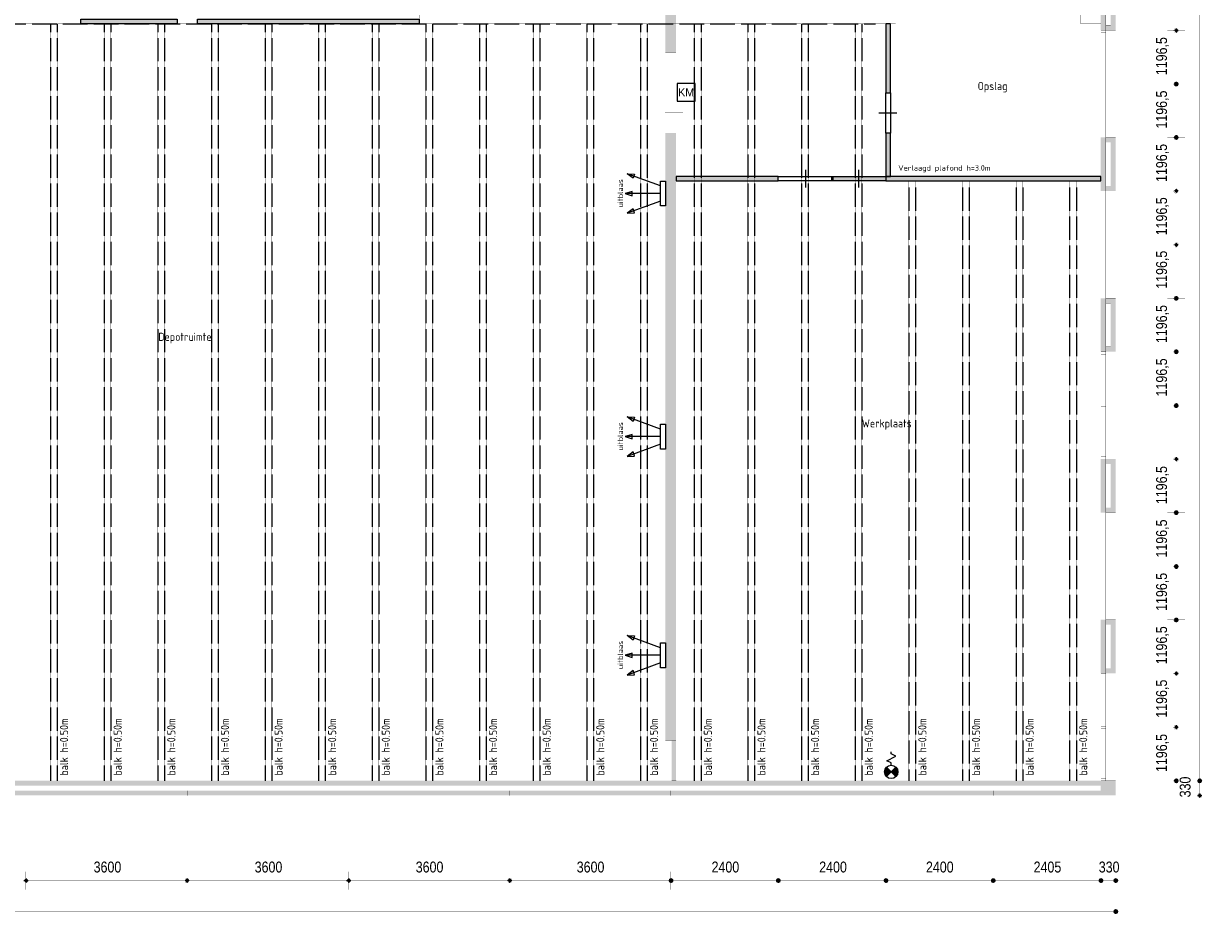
# Model space of a CAD drawing. Header units: millimetres. Extents: x 2 to 82965, y 2 to 46811.
# Tile 6 of 17: x 56455 to 82965, y 5882 to 25940. Entities that reach past the tile are written whole.
import ezdxf
from ezdxf.enums import TextEntityAlignment as Align

# ---------------------------------------------------------------- set-up
doc = ezdxf.new("R2010")
doc.units = ezdxf.units.MM
doc.linetypes.add('ACAD_ISO02W100', pattern=[15, 12, -3])
for name, color, linetype in [('balken', 1, 'ACAD_ISO02W100'), ('EL6522--', 3, 'Continuous'), ('H', 7, 'Continuous'), ('P', 7, 'Continuous'), ('ruimtebenaming', 1, 'Continuous'), ('T', 7, 'Continuous'), ('ventilatieopening', 3, 'Continuous'), ('WL531---', 4, 'Continuous')]:
    doc.layers.add(name, color=color, linetype=linetype)
doc.styles.add('BURO-018', font='BUROFONT.shx', dxfattribs={"height": 180})

# ---------------------------------------------------------------- blocks, each defined once
blk = doc.blocks.new('uitblaas')
at = {"layer": 'ventilatieopening'}
for p, q in [((-107, 170), (-856, 442)), ((-107, 0), (-904, 0)), ((-107, -170), (-856, -442))]:
    blk.add_line(p, q, dxfattribs=at)
for points in [[(-856, 442), (-690, 434), (-724, 341)], [(-107, 278), (0, 278), (0, -278), (-107, -278)], [(-904, 0), (-745, -49), (-745, 49)], [(-856, -442), (-690, -434), (-724, -341)]]:
    blk.add_lwpolyline(points, close=True, dxfattribs=at)
at = {"layer": 'balken', "insert": (-1069, -312), "char_height": 120, "width": 2608.18, "attachment_point": 1, "rotation": 90}
blk.add_mtext('{\\Fisocp|c0;uitblaas}', dxfattribs=at)
blk = doc.blocks.new('23SA2206')
at = {"color": 0, "linetype": 'Continuous'}
for p, q in [((-1.06, -1.06), (1.06, 1.06)), ((-1.06, 1.06), (1.06, -1.06)), ((1.5, 0), (2, 0)), ((2, 0), (2.5, 1)), ((2.5, 1), (3.5, -1)), ((3.5, -1), (4, 0)), ((4, 0), (4.5, 0))]:
    blk.add_line(p, q, dxfattribs=at)
at = {"color": 0, "linetype": 'Continuous', "const_width": 1.5}
for points in [[(0.53, 0.53, 0.414214), (-0.53, 0.53, 1)], [(0.53, -0.53, -0.414214), (-0.53, -0.53, -1)]]:
    blk.add_lwpolyline(points, format="xyb", dxfattribs=at)
at = {"color": 0, "linetype": 'Continuous'}
blk.add_circle((0, 0), 1.5, dxfattribs=at)
at = {"color": 0, "linetype": 'Continuous', "style": 'BURO-018', "flags": 1}
blk.add_attdef('SA_MATCODE', (0, 0), '', height=1.8, dxfattribs=at)
blk = doc.blocks.new('E00122')
at = {"color": 0, "linetype": 'Continuous'}
for p, q in [((-2, 5), (-2, 1)), ((2, 5), (-2, 5)), ((2, 1), (2, 5)), ((-2, 1), (2, 1))]:
    blk.add_line(p, q, dxfattribs=at)
at = {"color": 0, "linetype": 'Continuous', "style": 'BURO-018'}
blk.add_text('KM', height=1.8, dxfattribs=at).set_placement((0, 3), align=Align.MIDDLE)
blk.add_attdef('E_TEXT1', text='', height=1.8, dxfattribs=at).set_placement((0, 7.5), align=Align.MIDDLE)
at = {"color": 0, "linetype": 'Continuous', "ltscale": 2, "style": 'BURO-018', "flags": 1}
blk.add_attdef('E_MATCODE', text='', height=1.8, dxfattribs=at).set_placement((0, 0), align=Align.MIDDLE)

msp = doc.modelspace()

# ---------------------------------------------------------------- hatches: boundary and pattern name
h = msp.add_hatch(color=256)
h.paths.add_polyline_path([(73341, 22525), (71055, 22525), (71055, 22422), (73341, 22422)])
h.paths.add_polyline_path([(74537, 22525), (75751, 22525), (75751, 22422), (74537, 22422)])
h.paths.add_polyline_path([(75751, 22525), (75851, 22525), (75851, 23492), (75751, 23492)])
h.paths.add_polyline_path([(80561, 22525), (75751, 22525), (75751, 22421), (80561, 22421)])
h.paths.add_polyline_path([(75751, 24392), (75851, 24392), (75851, 25938), (75751, 25938)])
h.paths.add_polyline_path([(80111, 26695), (75969, 26695), (75969, 26591), (80111, 26591)])
h.paths.add_polyline_path([(75847, 27975), (75751, 27975), (75751, 26838), (75847, 26838)])
h.paths.add_polyline_path([(75851, 30588), (75747, 30588), (75747, 28874), (75851, 28874)])
h.paths.add_polyline_path([(80561, 29495), (75858, 29495), (75858, 29391), (80561, 29391)])
h.paths.add_polyline_path([(75847, 34117), (75751, 34117), (75751, 32980), (75847, 32980)])
h.paths.add_polyline_path([(80561, 33610), (75858, 33610), (75858, 33506), (80561, 33506)])
h.paths.add_polyline_path([(75747, 38980), (75847, 38980), (75847, 35017), (75747, 35017)])
h.paths.add_polyline_path([(78454, 37480), (78354, 37480), (78354, 36680), (78454, 36680)])
h.paths.add_polyline_path([(80561, 36680), (75858, 36680), (75858, 36576), (80561, 36576)])
h.paths.add_polyline_path([(75847, 39879), (75747, 39879), (75747, 40283), (75847, 40283)])
h.paths.add_polyline_path([(76847, 40183), (75747, 40183), (75747, 40283), (76847, 40283)])
h.paths.add_polyline_path([(76747, 43783), (76847, 43783), (76847, 43097), (76747, 43097)])
edge = h.paths.add_edge_path()
edge.add_line((75847, 43162), (75847, 43783))
edge.add_line((75847, 43783), (75747, 43783))
edge.add_line((75747, 43783), (75747, 43083))
edge.add_line((75747, 43083), (75768, 43083))
h = msp.add_hatch(color=256)
h.paths.add_polyline_path([(65306, 25938), (60342, 25938), (60342, 26038), (65306, 26038)])
h.paths.add_polyline_path([(59892, 25938), (57737, 25938), (57737, 26038), (59892, 26038)])
at = {"layer": 'H', "linetype": 'Continuous'}
for points in [[(70816, 43783), (70816, 25295), (71055, 25295), (71055, 43783), (70816, 43783), (70816, 43783)], [(80558, 26992), (80668, 26992), (80668, 25795), (80558, 25795), (80558, 26992)], [(80668, 26881), (80668, 26992), (80890, 26992), (80890, 25795), (80668, 25795), (80668, 25906), (80779, 25906), (80779, 26881), (80668, 26881), (80668, 26881)], [(82303, 25788), (82249, 25735), (82196, 25788), (82249, 25842), (82303, 25788), (82303, 25788), (82303, 25788)], [(82303, 25788), (82249, 25735), (82196, 25788), (82249, 25842), (82303, 25788), (82303, 25788), (82303, 25788)], [(82303, 24592), (82285, 24549), (82249, 24535), (82210, 24549), (82196, 24592), (82210, 24631), (82249, 24645), (82285, 24631), (82303, 24592), (82303, 24592), (82303, 24592)], [(82303, 24592), (82285, 24549), (82249, 24535), (82210, 24549), (82196, 24592), (82210, 24631), (82249, 24645), (82285, 24631), (82303, 24592), (82303, 24592), (82303, 24592)], [(70816, 9904), (71055, 9904), (71055, 23495), (70816, 23495), (70816, 9904), (70816, 9904)], [(80558, 23395), (80668, 23395), (80668, 22199), (80558, 22199), (80558, 23395)], [(80668, 23285), (80668, 23395), (80890, 23395), (80890, 22199), (80668, 22199), (80668, 22310), (80779, 22310), (80779, 23285), (80668, 23285), (80668, 23285)], [(82303, 23392), (82285, 23356), (82249, 23338), (82210, 23356), (82196, 23392), (82210, 23435), (82249, 23453), (82285, 23435), (82303, 23392), (82303, 23392), (82303, 23392)], [(82303, 23392), (82285, 23356), (82249, 23338), (82210, 23356), (82196, 23392), (82210, 23435), (82249, 23453), (82285, 23435), (82303, 23392), (82303, 23392), (82303, 23392)], [(82303, 22199), (82249, 22146), (82196, 22199), (82249, 22253), (82303, 22199), (82303, 22199), (82303, 22199)], [(82303, 22199), (82249, 22146), (82196, 22199), (82249, 22253), (82303, 22199), (82303, 22199), (82303, 22199)], [(82303, 20992), (82249, 20939), (82196, 20992), (82249, 21046), (82303, 20992), (82303, 20992), (82303, 20992)], [(82303, 20992), (82249, 20939), (82196, 20992), (82249, 21046), (82303, 20992), (82303, 20992), (82303, 20992)], [(80558, 19799), (80668, 19799), (80668, 18600), (80558, 18600), (80558, 19799)], [(80668, 19689), (80668, 19799), (80890, 19799), (80890, 18603), (80668, 18603), (80668, 18710), (80779, 18710), (80779, 19689), (80668, 19689), (80668, 19689)], [(82303, 19799), (82285, 19757), (82249, 19739), (82210, 19757), (82196, 19799), (82210, 19835), (82249, 19853), (82285, 19835), (82303, 19799), (82303, 19799), (82303, 19799)], [(82303, 19799), (82285, 19757), (82249, 19739), (82210, 19757), (82196, 19799), (82210, 19835), (82249, 19853), (82285, 19835), (82303, 19799), (82303, 19799), (82303, 19799)], [(82303, 18600), (82285, 18560), (82249, 18546), (82210, 18560), (82196, 18600), (82210, 18642), (82249, 18657), (82285, 18642), (82303, 18600), (82303, 18600), (82303, 18600)], [(82303, 18600), (82285, 18560), (82249, 18546), (82210, 18560), (82196, 18600), (82210, 18642), (82249, 18657), (82285, 18642), (82303, 18600), (82303, 18600), (82303, 18600)], [(82303, 17393), (82285, 17357), (82249, 17339), (82210, 17357), (82196, 17393), (82210, 17435), (82249, 17453), (82285, 17435), (82303, 17393), (82303, 17393), (82303, 17393)], [(82303, 17393), (82285, 17357), (82249, 17339), (82210, 17357), (82196, 17393), (82210, 17435), (82249, 17453), (82285, 17435), (82303, 17393), (82303, 17393), (82303, 17393)], [(80558, 16200), (80668, 16200), (80668, 15004), (80558, 15004), (80558, 16200)], [(80668, 16089), (80668, 16200), (80890, 16200), (80890, 15004), (80668, 15004), (80668, 15114), (80779, 15114), (80779, 16089), (80668, 16089), (80668, 16089)], [(82303, 16200), (82249, 16146), (82196, 16200), (82249, 16253), (82303, 16200), (82303, 16200), (82303, 16200)], [(82303, 16200), (82249, 16146), (82196, 16200), (82249, 16253), (82303, 16200), (82303, 16200), (82303, 16200)], [(82303, 15004), (82285, 14961), (82249, 14946), (82210, 14961), (82196, 15004), (82210, 15043), (82249, 15057), (82285, 15043), (82303, 15004), (82303, 15004), (82303, 15004)], [(82303, 15004), (82285, 14961), (82249, 14946), (82210, 14961), (82196, 15004), (82210, 15043), (82249, 15057), (82285, 15043), (82303, 15004), (82303, 15004), (82303, 15004)], [(82303, 13800), (82285, 13757), (82249, 13739), (82210, 13757), (82196, 13800), (82210, 13836), (82249, 13854), (82285, 13836), (82303, 13800), (82303, 13800), (82303, 13800)], [(82303, 13800), (82285, 13757), (82249, 13739), (82210, 13757), (82196, 13800), (82210, 13836), (82249, 13854), (82285, 13836), (82303, 13800), (82303, 13800), (82303, 13800)], [(80558, 12604), (80668, 12604), (80668, 11407), (80558, 11407), (80558, 12604)], [(80668, 12493), (80668, 12604), (80890, 12604), (80890, 11407), (80668, 11407), (80668, 11518), (80779, 11518), (80779, 12493), (80668, 12493), (80668, 12493)], [(82303, 12600), (82285, 12561), (82249, 12547), (82210, 12561), (82196, 12600), (82210, 12643), (82249, 12657), (82285, 12643), (82303, 12600), (82303, 12600), (82303, 12600)], [(82303, 12600), (82285, 12561), (82249, 12547), (82210, 12561), (82196, 12600), (82210, 12643), (82249, 12657), (82285, 12643), (82303, 12600), (82303, 12600), (82303, 12600)], [(82303, 11404), (82249, 11350), (82196, 11404), (82249, 11457), (82303, 11404), (82303, 11404), (82303, 11404)], [(82303, 11404), (82249, 11350), (82196, 11404), (82249, 11457), (82303, 11404), (82303, 11404), (82303, 11404)], [(82303, 10201), (82249, 10147), (82196, 10201), (82249, 10254), (82303, 10201), (82303, 10201), (82303, 10201)], [(82303, 10201), (82249, 10147), (82196, 10201), (82249, 10254), (82303, 10201), (82303, 10201), (82303, 10201)], [(70952, 9904), (71055, 9904), (71055, 9004), (70952, 9004), (70952, 9904)], [(82303, 9004), (82285, 8961), (82249, 8947), (82210, 8961), (82196, 9004), (82210, 9044), (82249, 9058), (82285, 9044), (82303, 9004), (82303, 9004), (82303, 9004)], [(82828, 9004), (82810, 8961), (82774, 8947), (82735, 8961), (82721, 9004), (82735, 9044), (82774, 9058), (82810, 9044), (82828, 9004), (82828, 9004), (82828, 9004)], [(82828, 9004), (82810, 8961), (82774, 8947), (82735, 8961), (82721, 9004), (82735, 9044), (82774, 9058), (82810, 9044), (82828, 9004), (82828, 9004), (82828, 9004)], [(80558, 9004), (5662, 9004), (5662, 8894), (80558, 8894), (80558, 9004), (80558, 9004)], [(52896, 8783), (56503, 8783), (56503, 8676), (52896, 8676), (52896, 8783)], [(56503, 8783), (60110, 8783), (60110, 8676), (56503, 8676), (56503, 8783)], [(60110, 8783), (63724, 8783), (63724, 8676), (60110, 8676), (60110, 8783)], [(63724, 8783), (67330, 8783), (67330, 8676), (63724, 8676), (63724, 8783)], [(67330, 8783), (70937, 8783), (70937, 8676), (67330, 8676), (67330, 8783)], [(70937, 8783), (73337, 8783), (73337, 8676), (70937, 8676), (70937, 8783)], [(73337, 8783), (75747, 8783), (75747, 8676), (73337, 8676), (73337, 8783)], [(75747, 8783), (78147, 8783), (78147, 8676), (75747, 8676), (75747, 8783)], [(78147, 8783), (80558, 8783), (80558, 8676), (78147, 8676), (78147, 8783)], [(80558, 9004), (80890, 9004), (80890, 8676), (80558, 8676), (80558, 9004)], [(82828, 8672), (82774, 8619), (82721, 8672), (82774, 8726), (82828, 8672), (82828, 8672), (82828, 8672)], [(56564, 6772), (56510, 6719), (56457, 6772), (56510, 6826), (56564, 6772), (56564, 6772), (56564, 6772)], [(56564, 6772), (56510, 6719), (56457, 6772), (56510, 6826), (56564, 6772), (56564, 6772), (56564, 6772)], [(60167, 6772), (60113, 6719), (60060, 6772), (60113, 6826), (60167, 6772), (60167, 6772), (60167, 6772)], [(60167, 6772), (60113, 6719), (60060, 6772), (60113, 6826), (60167, 6772), (60167, 6772), (60167, 6772)], [(63784, 6772), (63731, 6719), (63677, 6772), (63731, 6826), (63784, 6772), (63784, 6772), (63784, 6772)], [(63784, 6772), (63731, 6719), (63677, 6772), (63731, 6826), (63784, 6772), (63784, 6772), (63784, 6772)], [(67388, 6772), (67334, 6719), (67280, 6772), (67334, 6826), (67388, 6772), (67388, 6772), (67388, 6772)], [(67388, 6772), (67334, 6719), (67280, 6772), (67334, 6826), (67388, 6772), (67388, 6772), (67388, 6772)], [(70998, 6772), (70984, 6733), (70941, 6719), (70902, 6733), (70887, 6772), (70902, 6808), (70941, 6826), (70984, 6808), (70998, 6772), (70998, 6772), (70998, 6772)], [(70998, 6772), (70984, 6733), (70941, 6719), (70902, 6733), (70887, 6772), (70902, 6808), (70941, 6826), (70984, 6808), (70998, 6772), (70998, 6772), (70998, 6772)], [(73398, 6772), (73383, 6733), (73344, 6719), (73301, 6733), (73287, 6772), (73301, 6808), (73344, 6826), (73383, 6808), (73398, 6772), (73398, 6772), (73398, 6772)], [(73398, 6772), (73383, 6733), (73344, 6719), (73301, 6733), (73287, 6772), (73301, 6808), (73344, 6826), (73383, 6808), (73398, 6772), (73398, 6772), (73398, 6772)], [(75808, 6772), (75794, 6733), (75751, 6719), (75712, 6733), (75697, 6772), (75712, 6808), (75751, 6826), (75794, 6808), (75808, 6772), (75808, 6772), (75808, 6772)], [(75808, 6772), (75794, 6733), (75751, 6719), (75712, 6733), (75697, 6772), (75712, 6808), (75751, 6826), (75794, 6808), (75808, 6772), (75808, 6772), (75808, 6772)], [(78208, 6772), (78194, 6733), (78154, 6719), (78112, 6733), (78097, 6772), (78112, 6808), (78154, 6826), (78194, 6808), (78208, 6772), (78208, 6772), (78208, 6772)], [(78208, 6772), (78194, 6733), (78154, 6719), (78112, 6733), (78097, 6772), (78112, 6808), (78154, 6826), (78194, 6808), (78208, 6772), (78208, 6772), (78208, 6772)], [(80618, 6772), (80604, 6733), (80565, 6719), (80522, 6733), (80508, 6772), (80522, 6808), (80565, 6826), (80604, 6808), (80618, 6772), (80618, 6772), (80618, 6772)], [(80618, 6772), (80604, 6733), (80565, 6719), (80522, 6733), (80508, 6772), (80522, 6808), (80565, 6826), (80604, 6808), (80618, 6772), (80618, 6772), (80618, 6772)], [(80951, 6772), (80936, 6733), (80893, 6719), (80854, 6733), (80840, 6772), (80854, 6808), (80893, 6826), (80936, 6808), (80951, 6772), (80951, 6772), (80951, 6772)], [(80951, 6076), (80936, 6037), (80893, 6022), (80854, 6037), (80840, 6076), (80854, 6119), (80893, 6133), (80936, 6119), (80951, 6076), (80951, 6076), (80951, 6076)]]:
    msp.add_hatch(color=256, dxfattribs=at).paths.add_polyline_path(points)

# ---------------------------------------------------------------- linework, layer by layer
msp.add_line((60342, 25938), (60342, 26038))
for points in [[(59892, 25938), (57737, 25938), (57737, 26038), (59892, 26038)], [(65306, 25938), (60342, 25938), (60342, 26038), (65306, 26038)], [(75751, 24392), (75851, 24392), (75851, 25938), (75751, 25938)], [(75751, 22525), (75851, 22525), (75851, 23492), (75751, 23492)], [(73341, 22525), (71055, 22525), (71055, 22422), (73341, 22422)], [(80561, 22525), (75751, 22525), (75751, 22421), (80561, 22421)]]:
    msp.add_lwpolyline(points, close=True)
at = {"layer": 'balken', "ltscale": 0.25}
for p, q in [((5994, 25938), (75519, 25938)), ((57055, 25938), (57055, 9004)), ((57205, 25938), (57205, 9004)), ((58255, 25938), (58255, 9004)), ((58405, 25938), (58405, 9004)), ((59455, 25938), (59455, 9004)), ((59605, 25938), (59605, 9004)), ((60655, 25938), (60655, 9004)), ((60805, 25938), (60805, 9004)), ((61855, 25938), (61855, 9004)), ((62005, 25938), (62005, 9004)), ((63055, 25938), (63055, 9004)), ((63205, 25938), (63205, 9004)), ((64255, 25938), (64255, 9004)), ((64405, 25938), (64405, 9004)), ((65455, 25938), (65455, 9004)), ((65605, 25938), (65605, 9004)), ((66655, 25938), (66655, 9004)), ((66805, 25938), (66805, 9004)), ((67855, 25938), (67855, 9004)), ((68005, 25938), (68005, 9004)), ((69055, 25938), (69055, 9004)), ((69205, 25938), (69205, 9004)), ((70255, 25938), (70255, 9004)), ((70405, 25938), (70405, 9004)), ((71462, 25938), (71462, 9004)), ((71612, 25938), (71612, 9004)), ((72662, 25938), (72662, 9004)), ((72812, 25938), (72812, 9004)), ((73862, 25938), (73862, 9004)), ((74012, 25938), (74012, 9004)), ((75062, 25938), (75062, 9004)), ((75212, 25938), (75212, 9004)), ((76262, 22421), (76262, 9004)), ((76412, 22421), (76412, 9004)), ((77462, 22421), (77462, 9004)), ((77612, 22421), (77612, 9004)), ((78662, 22421), (78662, 9004)), ((78812, 22421), (78812, 9004)), ((79862, 22421), (79862, 9004)), ((80012, 22421), (80012, 9004))]:
    msp.add_line(p, q, dxfattribs=at)
at = {"layer": 'P', "const_width": 2.23}
for points in [[(70816, 43786), (70816, 25295)], [(71055, 43786), (71055, 25295)], [(82767, 43736), (82767, 9054)], [(59892, 26838), (60342, 26838), (60342, 25938), (59892, 25938), (59892, 26838)], [(65306, 26838), (65756, 26838), (65756, 25938), (65306, 25938), (65306, 26838)], [(70709, 26838), (71159, 26838), (71159, 25938), (70709, 25938), (70709, 26838)], [(75519, 26838), (75969, 26838), (75969, 25938), (75519, 25938), (75519, 26838)], [(80111, 26838), (80561, 26838), (80561, 25938), (80111, 25938), (80111, 26838)], [(80561, 26992), (80672, 26992), (80672, 25795), (80561, 25795), (80561, 26992)], [(80779, 26884), (80779, 25906)], [(80890, 26995), (80890, 25795)], [(82242, 26942), (82242, 25838)], [(80561, 25795), (80672, 25795), (80672, 25742), (80561, 25742), (80561, 25795)], [(80561, 25742), (80672, 25742), (80672, 24613), (80561, 24613), (80561, 25742)], [(80618, 25745), (80618, 24617)], [(80665, 25906), (80779, 25906)], [(80665, 25795), (80890, 25795)], [(80668, 25910), (80668, 25795)], [(80890, 25799), (80890, 23395)], [(82046, 25788), (82446, 25788)], [(82046, 25788), (82446, 25788)], [(82296, 25785), (82292, 25767), (82281, 25749), (82264, 25738), (82246, 25735), (82224, 25738), (82210, 25749), (82196, 25767), (82192, 25785), (82196, 25806), (82210, 25820), (82224, 25831), (82246, 25835), (82264, 25831), (82281, 25820), (82292, 25806), (82296, 25785), (82296, 25785), (82296, 25785)], [(82296, 25785), (82292, 25767), (82281, 25749), (82264, 25738), (82246, 25735), (82224, 25738), (82210, 25749), (82196, 25767), (82192, 25785), (82196, 25806), (82210, 25820), (82224, 25831), (82246, 25835), (82264, 25831), (82281, 25820), (82292, 25806), (82296, 25785), (82296, 25785), (82296, 25785)], [(82242, 25738), (82242, 24642)], [(70816, 25299), (70816, 23495)], [(70816, 25295), (71055, 25295)], [(70955, 25292), (71059, 25292), (71059, 24395), (70955, 24395), (70955, 25292)], [(70809, 24845), (71209, 24845)], [(70955, 24395), (71059, 24395), (71059, 23495), (70955, 23495), (70955, 24395)], [(80561, 24613), (80672, 24613), (80672, 24563), (80561, 24563), (80561, 24613)], [(80561, 24563), (80672, 24563), (80672, 23442), (80561, 23442), (80561, 24563)], [(80618, 24567), (80618, 23445)], [(82046, 24592), (82446, 24592)], [(82046, 24592), (82446, 24592)], [(82296, 24588), (82292, 24570), (82281, 24552), (82264, 24542), (82246, 24538), (82224, 24542), (82210, 24552), (82196, 24570), (82192, 24588), (82196, 24610), (82210, 24624), (82224, 24635), (82246, 24638), (82264, 24635), (82281, 24624), (82292, 24610), (82296, 24588), (82296, 24588), (82296, 24588)], [(82296, 24588), (82292, 24570), (82281, 24552), (82264, 24542), (82246, 24538), (82224, 24542), (82210, 24552), (82196, 24570), (82192, 24588), (82196, 24610), (82210, 24624), (82224, 24635), (82246, 24638), (82264, 24635), (82281, 24624), (82292, 24610), (82296, 24588), (82296, 24588), (82296, 24588)], [(82242, 24542), (82242, 23445)], [(70809, 23946), (71209, 23946)], [(70816, 23499), (70816, 9904)], [(70816, 23495), (71055, 23495)], [(71055, 23499), (71055, 9904)], [(71055, 23499), (71055, 23395)], [(80561, 23442), (80672, 23442), (80672, 23392), (80561, 23392), (80561, 23442)], [(80561, 23392), (80672, 23392), (80672, 22196), (80561, 22196), (80561, 23392)], [(80665, 23395), (80890, 23395)], [(80668, 23395), (80668, 23285)], [(80890, 23395), (80890, 22199)], [(82046, 23395), (82446, 23395)], [(82046, 23395), (82446, 23395)], [(82296, 23392), (82292, 23374), (82281, 23356), (82264, 23345), (82246, 23342), (82224, 23345), (82210, 23356), (82196, 23374), (82192, 23392), (82196, 23413), (82210, 23428), (82224, 23438), (82246, 23442), (82264, 23438), (82281, 23428), (82292, 23413), (82296, 23392), (82296, 23392), (82296, 23392)], [(82296, 23392), (82292, 23374), (82281, 23356), (82264, 23345), (82246, 23342), (82224, 23345), (82210, 23356), (82196, 23374), (82192, 23392), (82196, 23413), (82210, 23428), (82224, 23438), (82246, 23442), (82264, 23438), (82281, 23428), (82292, 23413), (82296, 23392), (82296, 23392), (82296, 23392)], [(82242, 23345), (82242, 22249)], [(80665, 23285), (80779, 23285)], [(80779, 23285), (80779, 22306)], [(80558, 22292), (80558, 22199)], [(80665, 22310), (80779, 22310)], [(80668, 22310), (80668, 22199)], [(80561, 22196), (80672, 22196), (80672, 22146), (80561, 22146), (80561, 22196)], [(80561, 22146), (80672, 22146), (80672, 21017), (80561, 21017), (80561, 22146)], [(80618, 22149), (80618, 21017)], [(80665, 22199), (80890, 22199)], [(80890, 22199), (80890, 19796)], [(82046, 22199), (82446, 22199)], [(82046, 22199), (82446, 22199)], [(82296, 22196), (82292, 22178), (82281, 22160), (82264, 22149), (82246, 22146), (82224, 22149), (82210, 22160), (82196, 22178), (82192, 22196), (82196, 22217), (82210, 22231), (82224, 22242), (82246, 22246), (82264, 22242), (82281, 22231), (82292, 22217), (82296, 22196), (82296, 22196), (82296, 22196)], [(82296, 22196), (82292, 22178), (82281, 22160), (82264, 22149), (82246, 22146), (82224, 22149), (82210, 22160), (82196, 22178), (82192, 22196), (82196, 22217), (82210, 22231), (82224, 22242), (82246, 22246), (82264, 22242), (82281, 22231), (82292, 22217), (82296, 22196), (82296, 22196), (82296, 22196)], [(82242, 22149), (82242, 21042)], [(80561, 21017), (80672, 21017), (80672, 20967), (80561, 20967), (80561, 21017)], [(80561, 20967), (80672, 20967), (80672, 19846), (80561, 19846), (80561, 20967)], [(80618, 20971), (80618, 19846)], [(82046, 20996), (82446, 20996)], [(82046, 20996), (82446, 20996)], [(82296, 20992), (82292, 20971), (82281, 20957), (82264, 20946), (82246, 20939), (82224, 20946), (82210, 20957), (82196, 20971), (82192, 20992), (82196, 21010), (82210, 21028), (82224, 21039), (82246, 21042), (82264, 21039), (82281, 21028), (82292, 21010), (82296, 20992), (82296, 20992), (82296, 20992)], [(82296, 20992), (82292, 20971), (82281, 20957), (82264, 20946), (82246, 20939), (82224, 20946), (82210, 20957), (82196, 20971), (82192, 20992), (82196, 21010), (82210, 21028), (82224, 21039), (82246, 21042), (82264, 21039), (82281, 21028), (82292, 21010), (82296, 20992), (82296, 20992), (82296, 20992)], [(82242, 20946), (82242, 19846)], [(80561, 19846), (80672, 19846), (80672, 19796), (80561, 19796), (80561, 19846)], [(80561, 19796), (80672, 19796), (80672, 18600), (80561, 18600), (80561, 19796)], [(80665, 19799), (80890, 19799)], [(80665, 19689), (80779, 19689)], [(80668, 19799), (80668, 19685)], [(80779, 19689), (80779, 18710)], [(80890, 19799), (80890, 18600)], [(82046, 19799), (82446, 19799)], [(82046, 19799), (82446, 19799)], [(82296, 19796), (82292, 19774), (82281, 19760), (82264, 19749), (82246, 19742), (82224, 19749), (82210, 19760), (82196, 19774), (82192, 19796), (82196, 19814), (82210, 19832), (82224, 19842), (82246, 19846), (82264, 19842), (82281, 19832), (82292, 19814), (82296, 19796), (82296, 19796), (82296, 19796)], [(82296, 19796), (82292, 19774), (82281, 19760), (82264, 19749), (82246, 19742), (82224, 19749), (82210, 19760), (82196, 19774), (82192, 19796), (82196, 19814), (82210, 19832), (82224, 19842), (82246, 19846), (82264, 19842), (82281, 19832), (82292, 19814), (82296, 19796), (82296, 19796), (82296, 19796)], [(82242, 19749), (82242, 18650)], [(80561, 18600), (80672, 18600), (80672, 18546), (80561, 18546), (80561, 18600)], [(80665, 18710), (80779, 18710)], [(80665, 18603), (80890, 18603)], [(80668, 18714), (80668, 18600)], [(80890, 18603), (80890, 16200)], [(82046, 18603), (82446, 18603)], [(82046, 18603), (82446, 18603)], [(82296, 18600), (82292, 18578), (82281, 18564), (82264, 18553), (82246, 18546), (82224, 18553), (82210, 18564), (82196, 18578), (82192, 18600), (82196, 18617), (82210, 18635), (82224, 18646), (82246, 18650), (82264, 18646), (82281, 18635), (82292, 18617), (82296, 18600), (82296, 18600), (82296, 18600)], [(82296, 18600), (82292, 18578), (82281, 18564), (82264, 18553), (82246, 18546), (82224, 18553), (82210, 18564), (82196, 18578), (82192, 18600), (82196, 18617), (82210, 18635), (82224, 18646), (82246, 18650), (82264, 18646), (82281, 18635), (82292, 18617), (82296, 18600), (82296, 18600), (82296, 18600)], [(80561, 18546), (80672, 18546), (80672, 17418), (80561, 17418), (80561, 18546)], [(80618, 18553), (80618, 17421)], [(82242, 18553), (82242, 17446)], [(80561, 17418), (80672, 17418), (80672, 17368), (80561, 17368), (80561, 17418)], [(80561, 17368), (80672, 17368), (80672, 16250), (80561, 16250), (80561, 17368)], [(80618, 17371), (80618, 16250)], [(82046, 17396), (82446, 17396)], [(82046, 17396), (82446, 17396)], [(82296, 17393), (82292, 17375), (82281, 17357), (82264, 17346), (82246, 17343), (82224, 17346), (82210, 17357), (82196, 17375), (82192, 17393), (82196, 17414), (82210, 17428), (82224, 17439), (82246, 17443), (82264, 17439), (82281, 17428), (82292, 17414), (82296, 17393), (82296, 17393), (82296, 17393)], [(82296, 17393), (82292, 17375), (82281, 17357), (82264, 17346), (82246, 17343), (82224, 17346), (82210, 17357), (82196, 17375), (82192, 17393), (82196, 17414), (82210, 17428), (82224, 17439), (82246, 17443), (82264, 17439), (82281, 17428), (82292, 17414), (82296, 17393), (82296, 17393), (82296, 17393)], [(82242, 17346), (82242, 16250)], [(80561, 16250), (80672, 16250), (80672, 16196), (80561, 16196), (80561, 16250)], [(80561, 16196), (80672, 16196), (80672, 15000), (80561, 15000), (80561, 16196)], [(80665, 16200), (80890, 16200)], [(80668, 16200), (80668, 16089)], [(80890, 16200), (80890, 15004)], [(82046, 16200), (82446, 16200)], [(82046, 16200), (82446, 16200)], [(82296, 16196), (82292, 16178), (82281, 16161), (82264, 16150), (82246, 16146), (82224, 16150), (82210, 16161), (82196, 16178), (82192, 16196), (82196, 16218), (82210, 16232), (82224, 16243), (82246, 16246), (82264, 16243), (82281, 16232), (82292, 16218), (82296, 16196), (82296, 16196), (82296, 16196)], [(82296, 16196), (82292, 16178), (82281, 16161), (82264, 16150), (82246, 16146), (82224, 16150), (82210, 16161), (82196, 16178), (82192, 16196), (82196, 16218), (82210, 16232), (82224, 16243), (82246, 16246), (82264, 16243), (82281, 16232), (82292, 16218), (82296, 16196), (82296, 16196), (82296, 16196)], [(80665, 16089), (80779, 16089)], [(80779, 16093), (80779, 15114)], [(82242, 16150), (82242, 15054)], [(80665, 15114), (80779, 15114)], [(80668, 15114), (80668, 15004)], [(80561, 15000), (80672, 15000), (80672, 14950), (80561, 14950), (80561, 15000)], [(80561, 14950), (80672, 14950), (80672, 13821), (80561, 13821), (80561, 14950)], [(80618, 14954), (80618, 13821)], [(80665, 15004), (80890, 15004)], [(80890, 15004), (80890, 12600)], [(82046, 15004), (82446, 15004)], [(82046, 15004), (82446, 15004)], [(82296, 15000), (82292, 14982), (82281, 14964), (82264, 14954), (82246, 14950), (82224, 14954), (82210, 14964), (82196, 14982), (82192, 15000), (82196, 15021), (82210, 15036), (82224, 15046), (82246, 15050), (82264, 15046), (82281, 15036), (82292, 15021), (82296, 15000), (82296, 15000), (82296, 15000)], [(82296, 15000), (82292, 14982), (82281, 14964), (82264, 14954), (82246, 14950), (82224, 14954), (82210, 14964), (82196, 14982), (82192, 15000), (82196, 15021), (82210, 15036), (82224, 15046), (82246, 15050), (82264, 15046), (82281, 15036), (82292, 15021), (82296, 15000), (82296, 15000), (82296, 15000)], [(82242, 14954), (82242, 13850)], [(80561, 13821), (80672, 13821), (80672, 13771), (80561, 13771), (80561, 13821)], [(82046, 13800), (82446, 13800)], [(82046, 13800), (82446, 13800)], [(82296, 13797), (82292, 13775), (82281, 13761), (82264, 13750), (82246, 13747), (82224, 13750), (82210, 13761), (82196, 13775), (82192, 13797), (82196, 13814), (82210, 13832), (82224, 13843), (82246, 13847), (82264, 13843), (82281, 13832), (82292, 13814), (82296, 13797), (82296, 13797), (82296, 13797)], [(82296, 13797), (82292, 13775), (82281, 13761), (82264, 13750), (82246, 13747), (82224, 13750), (82210, 13761), (82196, 13775), (82192, 13797), (82196, 13814), (82210, 13832), (82224, 13843), (82246, 13847), (82264, 13843), (82281, 13832), (82292, 13814), (82296, 13797), (82296, 13797), (82296, 13797)], [(80561, 13771), (80672, 13771), (80672, 12650), (80561, 12650), (80561, 13771)], [(80618, 13775), (80618, 12654)], [(82242, 13750), (82242, 12654)], [(80561, 12650), (80672, 12650), (80672, 12600), (80561, 12600), (80561, 12650)], [(80561, 12600), (80672, 12600), (80672, 11404), (80561, 11404), (80561, 12600)], [(80665, 12604), (80890, 12604)], [(80665, 12493), (80779, 12493)], [(80668, 12604), (80668, 12490)], [(80779, 12493), (80779, 11515)], [(80890, 12604), (80890, 11404)], [(82046, 12604), (82446, 12604)], [(82046, 12604), (82446, 12604)], [(82296, 12600), (82292, 12579), (82281, 12564), (82264, 12554), (82246, 12550), (82224, 12554), (82210, 12564), (82196, 12579), (82192, 12600), (82196, 12618), (82210, 12636), (82224, 12647), (82246, 12650), (82264, 12647), (82281, 12636), (82292, 12618), (82296, 12600), (82296, 12600), (82296, 12600)], [(82296, 12600), (82292, 12579), (82281, 12564), (82264, 12554), (82246, 12550), (82224, 12554), (82210, 12564), (82196, 12579), (82192, 12600), (82196, 12618), (82210, 12636), (82224, 12647), (82246, 12650), (82264, 12647), (82281, 12636), (82292, 12618), (82296, 12600), (82296, 12600), (82296, 12600)], [(82242, 12554), (82242, 11457)], [(80561, 11404), (80672, 11404), (80672, 11354), (80561, 11354), (80561, 11404)], [(80665, 11518), (80779, 11518)], [(80665, 11407), (80890, 11407)], [(80668, 11518), (80668, 11404)], [(80890, 11407), (80890, 9004)], [(82046, 11407), (82446, 11407)], [(82046, 11407), (82446, 11407)], [(82296, 11404), (82292, 11382), (82281, 11368), (82264, 11358), (82246, 11354), (82224, 11358), (82210, 11368), (82196, 11382), (82192, 11404), (82196, 11422), (82210, 11440), (82224, 11450), (82246, 11454), (82264, 11450), (82281, 11440), (82292, 11422), (82296, 11404), (82296, 11404), (82296, 11404)], [(82296, 11404), (82292, 11382), (82281, 11368), (82264, 11358), (82246, 11354), (82224, 11358), (82210, 11368), (82196, 11382), (82192, 11404), (82196, 11422), (82210, 11440), (82224, 11450), (82246, 11454), (82264, 11450), (82281, 11440), (82292, 11422), (82296, 11404), (82296, 11404), (82296, 11404)], [(80561, 11354), (80672, 11354), (80672, 10225), (80561, 10225), (80561, 11354)], [(80618, 11358), (80618, 10225)], [(82242, 11358), (82242, 10250)], [(80561, 10225), (80672, 10225), (80672, 10172), (80561, 10172), (80561, 10225)], [(80561, 10172), (80672, 10172), (80672, 9054), (80561, 9054), (80561, 10172)], [(80618, 10179), (80618, 9054)], [(82046, 10201), (82446, 10201)], [(82046, 10201), (82446, 10201)], [(82296, 10197), (82292, 10179), (82281, 10161), (82264, 10151), (82246, 10147), (82224, 10151), (82210, 10161), (82196, 10179), (82192, 10197), (82196, 10218), (82210, 10233), (82224, 10247), (82246, 10250), (82264, 10247), (82281, 10233), (82292, 10218), (82296, 10197), (82296, 10197), (82296, 10197)], [(82296, 10197), (82292, 10179), (82281, 10161), (82264, 10151), (82246, 10147), (82224, 10151), (82210, 10161), (82196, 10179), (82192, 10197), (82196, 10218), (82210, 10233), (82224, 10247), (82246, 10250), (82264, 10247), (82281, 10233), (82292, 10218), (82296, 10197), (82296, 10197), (82296, 10197)], [(82242, 10151), (82242, 9054)], [(70816, 9904), (71055, 9904)], [(70816, 9904), (70816, 9004)], [(70955, 9901), (71059, 9901), (71059, 9001), (70955, 9001), (70955, 9901)], [(70809, 9454), (71209, 9454)], [(80561, 9054), (80672, 9054), (80672, 9001), (80561, 9001), (80561, 9054)], [(82296, 9001), (82292, 8983), (82281, 8965), (82264, 8954), (82246, 8951), (82224, 8954), (82210, 8965), (82196, 8983), (82192, 9001), (82196, 9022), (82210, 9036), (82224, 9051), (82246, 9054), (82264, 9051), (82281, 9036), (82292, 9022), (82296, 9001), (82296, 9001), (82296, 9001)], [(82821, 9001), (82817, 8983), (82806, 8965), (82789, 8954), (82771, 8951), (82749, 8954), (82735, 8965), (82724, 8983), (82721, 9001), (82724, 9022), (82735, 9036), (82749, 9051), (82771, 9054), (82789, 9051), (82806, 9036), (82817, 9022), (82821, 9001), (82821, 9001), (82821, 9001)], [(82821, 9001), (82817, 8983), (82806, 8965), (82789, 8954), (82771, 8951), (82749, 8954), (82735, 8965), (82724, 8983), (82721, 9001), (82724, 9022), (82735, 9036), (82749, 9051), (82771, 9054), (82789, 9051), (82806, 9036), (82817, 9022), (82821, 9001), (82821, 9001), (82821, 9001)], [(5662, 9004), (80558, 9004)], [(5662, 8894), (80558, 8894)], [(52900, 8783), (56507, 8783), (56507, 8672), (52900, 8672), (52900, 8783)], [(56507, 8783), (60113, 8783), (60113, 8672), (56507, 8672), (56507, 8783)], [(60113, 8783), (63727, 8783), (63727, 8672), (60113, 8672), (60113, 8783)], [(63727, 8783), (67334, 8783), (67334, 8672), (63727, 8672), (63727, 8783)], [(67334, 8783), (70937, 8783), (70937, 8672), (67334, 8672), (67334, 8783)], [(70937, 8783), (73341, 8783), (73341, 8672), (70937, 8672), (70937, 8783)], [(73341, 8783), (75751, 8783), (75751, 8672), (73341, 8672), (73341, 8783)], [(75751, 8783), (78151, 8783), (78151, 8672), (75751, 8672), (75751, 8783)], [(78151, 8783), (80561, 8783), (80561, 8672), (78151, 8672), (78151, 8783)], [(80558, 9008), (80558, 8894)], [(80561, 9001), (80890, 9001), (80890, 8672), (80561, 8672), (80561, 9001)], [(82046, 9004), (82446, 9004)], [(82564, 9004), (82963, 9004)], [(82564, 9004), (82963, 9004)], [(82767, 8954), (82767, 8726)], [(82564, 8676), (82963, 8676)], [(82821, 8672), (82817, 8651), (82806, 8636), (82789, 8626), (82771, 8622), (82749, 8626), (82735, 8636), (82724, 8651), (82721, 8672), (82724, 8690), (82735, 8708), (82749, 8718), (82771, 8722), (82789, 8718), (82806, 8708), (82817, 8690), (82821, 8672), (82821, 8672), (82821, 8672)], [(56503, 6969), (56503, 6569)], [(56503, 6969), (56503, 6569)], [(60110, 6969), (60110, 6569)], [(60110, 6969), (60110, 6569)], [(63724, 6969), (63724, 6569)], [(63724, 6969), (63724, 6569)], [(67330, 6969), (67330, 6569)], [(67330, 6969), (67330, 6569)], [(70937, 6969), (70937, 6569)], [(70937, 6969), (70937, 6569)], [(73337, 6969), (73337, 6569)], [(73337, 6969), (73337, 6569)], [(75747, 6969), (75747, 6569)], [(75747, 6969), (75747, 6569)], [(78147, 6969), (78147, 6569)], [(78147, 6969), (78147, 6569)], [(80558, 6969), (80558, 6569)], [(80558, 6969), (80558, 6569)], [(80890, 6969), (80890, 6569)], [(56557, 6772), (56553, 6751), (56542, 6733), (56525, 6722), (56507, 6719), (56485, 6722), (56471, 6733), (56460, 6751), (56457, 6772), (56460, 6790), (56471, 6804), (56485, 6819), (56507, 6822), (56525, 6819), (56542, 6804), (56553, 6790), (56557, 6772), (56557, 6772), (56557, 6772)], [(56557, 6772), (56553, 6751), (56542, 6733), (56525, 6722), (56507, 6719), (56485, 6722), (56471, 6733), (56460, 6751), (56457, 6772), (56460, 6790), (56471, 6804), (56485, 6819), (56507, 6822), (56525, 6819), (56542, 6804), (56553, 6790), (56557, 6772), (56557, 6772), (56557, 6772)], [(56553, 6772), (60060, 6772)], [(60163, 6772), (60160, 6751), (60149, 6733), (60131, 6722), (60113, 6719), (60092, 6722), (60078, 6733), (60067, 6751), (60060, 6772), (60067, 6790), (60078, 6804), (60092, 6819), (60113, 6822), (60131, 6819), (60149, 6804), (60160, 6790), (60163, 6772), (60163, 6772), (60163, 6772)], [(60163, 6772), (60160, 6751), (60149, 6733), (60131, 6722), (60113, 6719), (60092, 6722), (60078, 6733), (60067, 6751), (60060, 6772), (60067, 6790), (60078, 6804), (60092, 6819), (60113, 6822), (60131, 6819), (60149, 6804), (60160, 6790), (60163, 6772), (60163, 6772), (60163, 6772)], [(60160, 6772), (63674, 6772)], [(63777, 6772), (63774, 6751), (63763, 6733), (63745, 6722), (63727, 6719), (63706, 6722), (63692, 6733), (63681, 6751), (63677, 6772), (63681, 6790), (63692, 6804), (63706, 6819), (63727, 6822), (63745, 6819), (63763, 6804), (63774, 6790), (63777, 6772), (63777, 6772), (63777, 6772)], [(63777, 6772), (63774, 6751), (63763, 6733), (63745, 6722), (63727, 6719), (63706, 6722), (63692, 6733), (63681, 6751), (63677, 6772), (63681, 6790), (63692, 6804), (63706, 6819), (63727, 6822), (63745, 6819), (63763, 6804), (63774, 6790), (63777, 6772), (63777, 6772), (63777, 6772)], [(63774, 6772), (67280, 6772)], [(67384, 6772), (67380, 6751), (67370, 6733), (67352, 6722), (67334, 6719), (67313, 6722), (67298, 6733), (67284, 6751), (67280, 6772), (67284, 6790), (67298, 6804), (67313, 6819), (67334, 6822), (67352, 6819), (67370, 6804), (67380, 6790), (67384, 6772), (67384, 6772), (67384, 6772)], [(67384, 6772), (67380, 6751), (67370, 6733), (67352, 6722), (67334, 6719), (67313, 6722), (67298, 6733), (67284, 6751), (67280, 6772), (67284, 6790), (67298, 6804), (67313, 6819), (67334, 6822), (67352, 6819), (67370, 6804), (67380, 6790), (67384, 6772), (67384, 6772), (67384, 6772)], [(67380, 6772), (70887, 6772)], [(70991, 6772), (70987, 6751), (70977, 6733), (70959, 6722), (70937, 6719), (70919, 6722), (70902, 6733), (70891, 6751), (70887, 6772), (70891, 6790), (70902, 6804), (70919, 6819), (70937, 6822), (70959, 6819), (70977, 6804), (70987, 6790), (70991, 6772), (70991, 6772), (70991, 6772)], [(70991, 6772), (70987, 6751), (70977, 6733), (70959, 6722), (70937, 6719), (70919, 6722), (70902, 6733), (70891, 6751), (70887, 6772), (70891, 6790), (70902, 6804), (70919, 6819), (70937, 6822), (70959, 6819), (70977, 6804), (70987, 6790), (70991, 6772), (70991, 6772), (70991, 6772)], [(70984, 6772), (73287, 6772)], [(73390, 6772), (73387, 6751), (73376, 6733), (73359, 6722), (73341, 6719), (73319, 6722), (73305, 6733), (73294, 6751), (73287, 6772), (73294, 6790), (73305, 6804), (73319, 6819), (73341, 6822), (73359, 6819), (73376, 6804), (73387, 6790), (73390, 6772), (73390, 6772), (73390, 6772)], [(73390, 6772), (73387, 6751), (73376, 6733), (73359, 6722), (73341, 6719), (73319, 6722), (73305, 6733), (73294, 6751), (73287, 6772), (73294, 6790), (73305, 6804), (73319, 6819), (73341, 6822), (73359, 6819), (73376, 6804), (73387, 6790), (73390, 6772), (73390, 6772), (73390, 6772)], [(73387, 6772), (75697, 6772)], [(75801, 6772), (75797, 6751), (75787, 6733), (75769, 6722), (75751, 6719), (75730, 6722), (75715, 6733), (75701, 6751), (75697, 6772), (75701, 6790), (75715, 6804), (75730, 6819), (75751, 6822), (75769, 6819), (75787, 6804), (75797, 6790), (75801, 6772), (75801, 6772), (75801, 6772)], [(75801, 6772), (75797, 6751), (75787, 6733), (75769, 6722), (75751, 6719), (75730, 6722), (75715, 6733), (75701, 6751), (75697, 6772), (75701, 6790), (75715, 6804), (75730, 6819), (75751, 6822), (75769, 6819), (75787, 6804), (75797, 6790), (75801, 6772), (75801, 6772), (75801, 6772)], [(75797, 6772), (78097, 6772)], [(78201, 6772), (78197, 6751), (78186, 6733), (78169, 6722), (78151, 6719), (78129, 6722), (78115, 6733), (78104, 6751), (78101, 6772), (78104, 6790), (78115, 6804), (78129, 6819), (78151, 6822), (78169, 6819), (78186, 6804), (78197, 6790), (78201, 6772), (78201, 6772), (78201, 6772)], [(78201, 6772), (78197, 6751), (78186, 6733), (78169, 6722), (78151, 6719), (78129, 6722), (78115, 6733), (78104, 6751), (78101, 6772), (78104, 6790), (78115, 6804), (78129, 6819), (78151, 6822), (78169, 6819), (78186, 6804), (78197, 6790), (78201, 6772), (78201, 6772), (78201, 6772)], [(78197, 6772), (80508, 6772)], [(80611, 6772), (80608, 6751), (80597, 6733), (80579, 6722), (80561, 6719), (80540, 6722), (80526, 6733), (80515, 6751), (80511, 6772), (80515, 6790), (80526, 6804), (80540, 6819), (80561, 6822), (80579, 6819), (80597, 6804), (80608, 6790), (80611, 6772), (80611, 6772), (80611, 6772)], [(80611, 6772), (80608, 6751), (80597, 6733), (80579, 6722), (80561, 6719), (80540, 6722), (80526, 6733), (80515, 6751), (80511, 6772), (80515, 6790), (80526, 6804), (80540, 6819), (80561, 6822), (80579, 6819), (80597, 6804), (80608, 6790), (80611, 6772), (80611, 6772), (80611, 6772)], [(80608, 6772), (80840, 6772)], [(80943, 6772), (80940, 6751), (80929, 6733), (80911, 6722), (80890, 6719), (80872, 6722), (80854, 6733), (80843, 6751), (80840, 6772), (80843, 6790), (80854, 6804), (80872, 6819), (80890, 6822), (80911, 6819), (80929, 6804), (80940, 6790), (80943, 6772), (80943, 6772), (80943, 6772)], [(80943, 6076), (80940, 6055), (80929, 6040), (80911, 6029), (80890, 6022), (80872, 6029), (80854, 6040), (80843, 6055), (80840, 6076), (80843, 6094), (80854, 6112), (80872, 6122), (80890, 6126), (80911, 6122), (80929, 6112), (80940, 6094), (80943, 6076), (80943, 6076), (80943, 6076)], [(80890, 6283), (80890, 5883)], [(5712, 6079), (80840, 6079)]]:
    msp.add_lwpolyline(points, dxfattribs=at)
at = {"layer": 'P'}
for points in [[(75751, 24392), (75851, 24392), (75851, 23492), (75751, 23492), (75751, 24392)], [(75594, 23946), (75994, 23946)], [(73948, 22671), (73948, 22272)], [(75137, 22671), (75137, 22272)], [(73341, 22525), (74562, 22525), (74562, 22422), (73341, 22422), (73341, 22525)], [(74537, 22525), (75751, 22525), (75751, 22422), (74537, 22422), (74537, 22525)]]:
    msp.add_lwpolyline(points, dxfattribs=at)

# ---------------------------------------------------------------- block references
at = {"layer": 'EL6522--', "ltscale": 2, "xscale": 100, "yscale": 100, "zscale": 100}
msp.add_blockref('E00122', (71280, 24105), dxfattribs=at)
at = {"layer": 'ventilatieopening'}
for p in [(70816, 22140), (70816, 16702), (70816, 11810)]:
    msp.add_blockref('uitblaas', p, dxfattribs=at)
at = {"layer": 'WL531---', "color": 2, "xscale": 100, "yscale": 100, "zscale": 100, "rotation": 90}
msp.add_blockref('23SA2206', (75869, 9203), dxfattribs=at)

# ---------------------------------------------------------------- texts
at = {"layer": 'balken', "insert": (76026, 22773), "char_height": 120, "width": 2608.18, "attachment_point": 1}
msp.add_mtext('{\\Fisocp|c0;Verlaagd plafond h=3.0m}', dxfattribs=at)
at = {"layer": 'balken', "char_height": 180, "width": 2608.18, "attachment_point": 1, "rotation": 90}
for insert in [(57268, 9120), (58468, 9120), (59668, 9120), (60868, 9120), (62068, 9120), (63268, 9120), (64468, 9120), (65668, 9120), (66868, 9120), (68068, 9120), (69268, 9120), (70468, 9120), (71675, 9120), (72875, 9120), (74075, 9120), (75275, 9120), (76475, 9120), (77675, 9120), (78875, 9120), (80075, 9120)]:
    msp.add_mtext('{\\Fisocp|c0;balk h=0.50m}', dxfattribs=dict(at, insert=insert))
at = {"layer": 'ruimtebenaming', "char_height": 180, "width": 2608.18, "attachment_point": 2}
for s, insert in [('{\\Fisocp|c0;Opslag}', (78136, 24636)), ('{\\Fisocp|c0;Depotruimte}', (60064, 19025)), ('{\\Fisocp|c0;Werkplaats}', (75769, 17089))]:
    msp.add_mtext(s, dxfattribs=dict(at, insert=insert))
at = {"layer": 'T', "char_height": 242.94, "attachment_point": 1, "rotation": 90}
for s, insert in [('{\\fArial Narrow|b0|i0|c0|p18;1196,5}', (81797, 24788)), ('{\\fArial Narrow|b0|i0|c0|p18;1196,5}', (81797, 23593)), ('{\\fArial Narrow|b0|i0|c0|p18;1196,5}', (81797, 22399)), ('{\\fArial Narrow|b0|i0|c0|p18;1196,5}', (81797, 21205)), ('{\\fArial Narrow|b0|i0|c0|p18;1196,5}', (81797, 20010)), ('{\\fArial Narrow|b0|i0|c0|p18;1196,5}', (81797, 18795)), ('{\\fArial Narrow|b0|i0|c0|p18;1196,5}', (81797, 17601)), ('{\\fArial Narrow|b0|i0|c0|p18;1196,5}', (81797, 15192)), ('{\\fArial Narrow|b0|i0|c0|p18;1196,5}', (81797, 13997)), ('{\\fArial Narrow|b0|i0|c0|p18;1196,5}', (81797, 12803)), ('{\\fArial Narrow|b0|i0|c0|p18;1196,5}', (81797, 11608)), ('{\\fArial Narrow|b0|i0|c0|p18;1196,5}', (81797, 10414)), ('{\\fArial Narrow|b0|i0|c0|p18;1196,5}', (81797, 9199)), ('{\\fArial Narrow|b0|i0|c0|p18;330}', (82324, 8632))]:
    msp.add_mtext(s, dxfattribs=dict(at, insert=insert))
at = {"layer": 'T', "char_height": 242.94, "attachment_point": 1}
for s, insert in [('{\\fArial Narrow|b0|i0|c0|p18;3600}', (58020, 7195)), ('{\\fArial Narrow|b0|i0|c0|p18;3600}', (61624, 7195)), ('{\\fArial Narrow|b0|i0|c0|p18;3600}', (65228, 7195)), ('{\\fArial Narrow|b0|i0|c0|p18;3600}', (68831, 7195)), ('{\\fArial Narrow|b0|i0|c0|p18;2400}', (71848, 7195)), ('{\\fArial Narrow|b0|i0|c0|p18;2400}', (74257, 7195)), ('{\\fArial Narrow|b0|i0|c0|p18;2400}', (76646, 7195)), ('{\\fArial Narrow|b0|i0|c0|p18;2405}', (79055, 7195)), ('{\\fArial Narrow|b0|i0|c0|p18;330}', (80513, 7195))]:
    msp.add_mtext(s, dxfattribs=dict(at, insert=insert))

doc.saveas('drawing.dxf')
